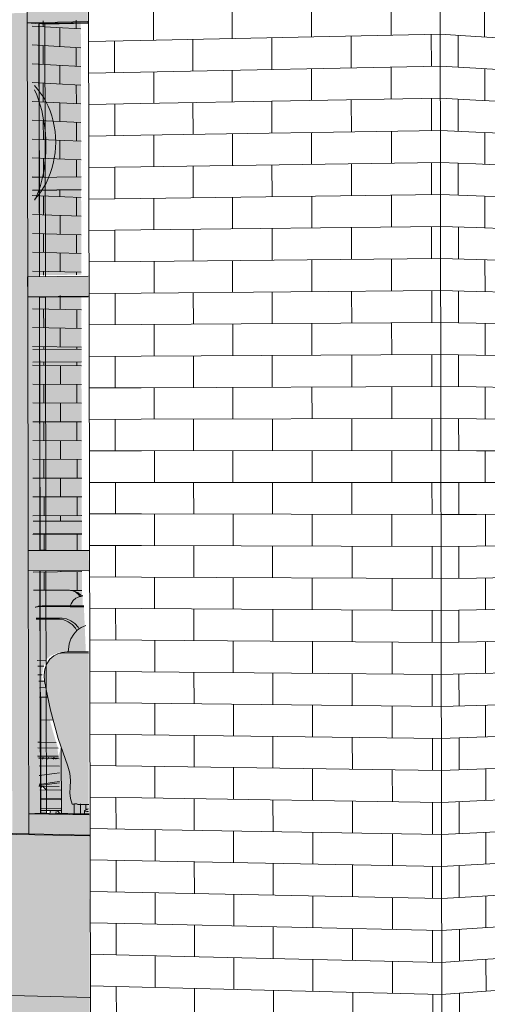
# Model space of a CAD drawing. Header units: metres. Extents: x -29 to 486, y -1 to 6.
# Tile 102 of 165: x 169.39402 to 169.39526, y 0.70213 to 0.70474. Entities that reach past the tile are written whole.
import ezdxf

# ---------------------------------------------------------------- set-up
doc = ezdxf.new("R2010")
doc.units = ezdxf.units.M
for name, color, linetype, lineweight in [('A-DETL-THIN', 151, 'Continuous', 18), ('A-FLOR', 192, 'Continuous', 18), ('A-GLAZ-CURT', 52, 'Continuous', 18), ('A-GLAZ-CWMG', 51, 'Continuous', 18), ('A-WALL', 113, 'Continuous', 18), ('A-WALL-PATT', 111, 'Continuous', 35), ('E-LITE-EQPM', 33, 'Continuous', 9), ('I-FURN', 30, 'Continuous', 18)]:
    doc.layers.add(name, color=color, linetype=linetype, lineweight=lineweight)

# ---------------------------------------------------------------- blocks, each defined once
blk = doc.blocks.new('FP_9-Vista 3D 4')
at = {"layer": 'A-WALL-PATT', "lineweight": 9}
for p, q in [((12.529232, 0.7051692), (12.5293459, 0.70516)), ((12.5292461, 0.7051182), (12.529246, 0.7051681)), ((12.5292899, 0.7051645), (12.5292899, 0.7051709)), ((12.5293338, 0.7051173), (12.5293337, 0.705161)), ((12.5291033, 0.7051294), (12.5291413, 0.7051264)), ((12.5291133, 0.7050785), (12.5291132, 0.7051286)), ((12.5292167, 0.7051205), (12.5292783, 0.7051157)), ((12.5291034, 0.7050792), (12.5291232, 0.7050777)), ((12.5292168, 0.7050706), (12.5293461, 0.7050608)), ((12.5292463, 0.7050186), (12.5292462, 0.7050684)), ((12.5292901, 0.7050651), (12.5292901, 0.7050805)), ((12.529334, 0.7050122), (12.5293339, 0.7050618)), ((12.5291035, 0.705029), (12.5291233, 0.7050276)), ((12.5291135, 0.7049782), (12.5291134, 0.7050283)), ((12.5292169, 0.7050207), (12.5293462, 0.7050113)), ((12.5292903, 0.7049656), (12.5292902, 0.7050154)), ((12.5291036, 0.7049789), (12.5291234, 0.7049775)), ((12.529217, 0.7049708), (12.5293463, 0.7049617)), ((12.5292465, 0.7049189), (12.5292464, 0.7049688)), ((12.5293341, 0.704913), (12.529334, 0.7049626)), ((12.5291037, 0.7049287), (12.5291235, 0.7049273)), ((12.5291137, 0.7048779), (12.5291136, 0.704928)), ((12.5292171, 0.7049209), (12.5293464, 0.7049121)), ((12.5292905, 0.7048662), (12.5292904, 0.7049159)), ((12.5291038, 0.7048785), (12.5291236, 0.7048772)), ((12.5292172, 0.7048711), (12.5293465, 0.7048625)), ((12.5292467, 0.7048193), (12.5292466, 0.7048691)), ((12.5293343, 0.7048138), (12.5293342, 0.7048634)), ((12.5291039, 0.7048284), (12.5291237, 0.7048271)), ((12.5291139, 0.7047879), (12.5291138, 0.7048277)), ((12.5292173, 0.7048212), (12.5293466, 0.704813)), ((12.5292907, 0.7047921), (12.5292906, 0.7048165)), ((12.5292469, 0.7047197), (12.5292469, 0.7047349)), ((12.5293345, 0.7047146), (12.5293345, 0.7047368)), ((12.5291041, 0.704728), (12.5291239, 0.7047269)), ((12.5291141, 0.7046773), (12.529114, 0.7047275)), ((12.5292175, 0.7047214), (12.5293468, 0.7047139)), ((12.5292909, 0.7046674), (12.5292908, 0.7047171)), ((12.5291042, 0.7046779), (12.529124, 0.7046768)), ((12.5292176, 0.7046715), (12.5293469, 0.7046643)), ((12.5292471, 0.7046201), (12.529247, 0.7046699)), ((12.5293347, 0.7046154), (12.5293346, 0.704665)), ((12.5291043, 0.7046277), (12.5291241, 0.7046266)), ((12.5291143, 0.704577), (12.5291142, 0.7046272)), ((12.5292177, 0.7046216), (12.529347, 0.7046147)), ((12.5292911, 0.704568), (12.529291, 0.7046177)), ((12.5291044, 0.7045776), (12.5291242, 0.7045765)), ((12.5292178, 0.7045718), (12.5293471, 0.7045652)), ((12.5292473, 0.7045205), (12.5292472, 0.7045703)), ((12.5293349, 0.7045162), (12.5293348, 0.7045658)), ((12.5291045, 0.7045274), (12.5291243, 0.7045264)), ((12.5291145, 0.7044768), (12.5291144, 0.7045269)), ((12.5292179, 0.7045219), (12.5293472, 0.7045156)), ((12.5292913, 0.7044686), (12.5292912, 0.7045183)), ((12.5291046, 0.7044772), (12.5291244, 0.7044763)), ((12.529218, 0.704472), (12.5293472, 0.7044661)), ((12.5292475, 0.7044209), (12.5292474, 0.7044707)), ((12.5293351, 0.704417), (12.529335, 0.7044666)), ((12.5291047, 0.7044271), (12.5291245, 0.7044262)), ((12.5291147, 0.7043765), (12.5291146, 0.7044267)), ((12.529218, 0.7044222), (12.5293473, 0.7044165)), ((12.5292915, 0.7043693), (12.5292914, 0.704419)), ((12.5291048, 0.7043769), (12.5291246, 0.7043761)), ((12.5292181, 0.7043723), (12.5293474, 0.704367)), ((12.5292477, 0.7043213), (12.5292476, 0.7043711)), ((12.5293353, 0.7043224), (12.5293352, 0.7043675)), ((12.5291049, 0.7043268), (12.5291247, 0.704326)), ((12.5291149, 0.7042763), (12.5291148, 0.7043264)), ((12.5292182, 0.7043224), (12.5292499, 0.7043212)), ((12.5292916, 0.7042699), (12.5292916, 0.7042873)), ((12.529105, 0.7042767), (12.5291248, 0.7042759)), ((12.5292183, 0.7042726), (12.5293476, 0.7042679)), ((12.5292478, 0.7042217), (12.5292478, 0.7042715)), ((12.5293354, 0.7042187), (12.5293354, 0.7042683)), ((12.5291051, 0.7042265), (12.5291249, 0.7042258)), ((12.5291151, 0.7041761), (12.529115, 0.7042262)), ((12.5292184, 0.7042227), (12.5293477, 0.7042183)), ((12.5292918, 0.7041705), (12.5292917, 0.7042202)), ((12.5291052, 0.7041764), (12.529125, 0.7041758)), ((12.5292185, 0.7041728), (12.5293478, 0.7041688)), ((12.529248, 0.7041221), (12.5292479, 0.7041719)), ((12.5293356, 0.7041196), (12.5293355, 0.7041692)), ((12.5291053, 0.7041262), (12.5291251, 0.7041257)), ((12.5291153, 0.7040758), (12.5291152, 0.704126)), ((12.5292186, 0.704123), (12.5293479, 0.7041193)), ((12.529292, 0.7040712), (12.5292919, 0.7041209)), ((12.5291054, 0.7040761), (12.5291252, 0.7040756)), ((12.5292187, 0.7040731), (12.529348, 0.7040697)), ((12.5292482, 0.7040624), (12.5292481, 0.7040723)), ((12.5293357, 0.7040633), (12.5293357, 0.70407)), ((12.5291155, 0.7039756), (12.5291154, 0.7040067)), ((12.5292922, 0.7039718), (12.5292921, 0.7040082)), ((12.5291056, 0.7039758), (12.5291254, 0.7039754)), ((12.5292189, 0.7039734), (12.5293482, 0.7039706)), ((12.5292484, 0.703923), (12.5292483, 0.7039728)), ((12.529336, 0.7039213), (12.5293359, 0.7039709)), ((12.5291057, 0.7039257), (12.5291255, 0.7039253)), ((12.5291157, 0.7038754), (12.5291156, 0.7039255)), ((12.529219, 0.7039236), (12.5293483, 0.7039211)), ((12.5292924, 0.7038725), (12.5292923, 0.7039222)), ((12.5291058, 0.7038756), (12.5291256, 0.7038753)), ((12.5292191, 0.7038737), (12.5293484, 0.7038716)), ((12.5292485, 0.703866), (12.5292485, 0.7038732)), ((12.5293361, 0.7038665), (12.5293361, 0.7038718)), ((12.5291059, 0.7038255), (12.5291257, 0.7038252)), ((12.5291159, 0.7037752), (12.5291158, 0.7038253)), ((12.5292192, 0.7038239), (12.5293485, 0.7038221)), ((12.5292486, 0.7038235), (12.5292486, 0.7038321)), ((12.5292926, 0.7037732), (12.5292925, 0.7038228)), ((12.5293362, 0.7038222), (12.5293362, 0.703833)), ((12.529106, 0.7037753), (12.5291258, 0.7037751)), ((12.5292193, 0.703774), (12.5293485, 0.7037725)), ((12.5292488, 0.7037239), (12.5292487, 0.7037737)), ((12.5293364, 0.7037231), (12.5293363, 0.7037727)), ((12.5291061, 0.7037252), (12.5291259, 0.703725)), ((12.5291161, 0.703675), (12.529116, 0.7037251)), ((12.5292194, 0.7037242), (12.5293486, 0.703723)), ((12.5292928, 0.7036739), (12.5292927, 0.7037235)), ((12.5291062, 0.7036751), (12.529126, 0.703675)), ((12.5292195, 0.7036743), (12.5293487, 0.7036735)), ((12.529249, 0.7036244), (12.5292489, 0.7036742)), ((12.5293366, 0.703624), (12.5293365, 0.7036736)), ((12.5291063, 0.703625), (12.5291261, 0.7036249)), ((12.5291163, 0.7035748), (12.5291162, 0.7036249)), ((12.5292196, 0.7036245), (12.5293488, 0.703624)), ((12.529293, 0.7035746), (12.5292929, 0.7036242)), ((12.5291064, 0.7035749), (12.5291262, 0.7035748)), ((12.5292197, 0.7035747), (12.5293489, 0.7035745)), ((12.5292492, 0.7035249), (12.5292491, 0.7035746)), ((12.5293368, 0.7035249), (12.5293367, 0.7035745)), ((12.5291065, 0.7035247), (12.5291263, 0.7035248)), ((12.5291165, 0.7034747), (12.5291164, 0.7035248)), ((12.5292198, 0.7035248), (12.529349, 0.7035249)), ((12.5292932, 0.7034752), (12.5292931, 0.7035249)), ((12.5291066, 0.7034746), (12.5291264, 0.7034747)), ((12.5292199, 0.703475), (12.5293491, 0.7034754)), ((12.5292494, 0.7034253), (12.5292493, 0.7034751)), ((12.5293369, 0.7034259), (12.5293369, 0.7034754)), ((12.52922, 0.7034252), (12.5293492, 0.7034259)), ((12.5292933, 0.7034109), (12.5292933, 0.7034256)), ((12.5291067, 0.7034245), (12.5291265, 0.7034246)), ((12.5291167, 0.7033745), (12.5291166, 0.7034246)), ((12.5291068, 0.7033744), (12.5291266, 0.7033746)), ((12.5292201, 0.7033754), (12.5293493, 0.7033764)), ((12.5292496, 0.7033347), (12.5292495, 0.7033756)), ((12.5292934, 0.703376), (12.5292934, 0.7033774)), ((12.5293371, 0.7033343), (12.529337, 0.7033763)), ((12.529107, 0.7032742), (12.5291268, 0.7032745)), ((12.5291169, 0.7032743), (12.5291169, 0.7032813)), ((12.5292203, 0.7032757), (12.5293495, 0.7032774)), ((12.5292498, 0.7032284), (12.5292497, 0.7032761)), ((12.5292935, 0.7032767), (12.5292935, 0.7032805)), ((12.5293373, 0.7032277), (12.5293372, 0.7032772)), ((12.5291071, 0.7032241), (12.5291269, 0.7032244)), ((12.5291171, 0.7031742), (12.529117, 0.7032243)), ((12.5293197, 0.7032274), (12.5293496, 0.7032279)), ((12.5291072, 0.703174), (12.529127, 0.7031744))]:
    blk.add_line(p, q, dxfattribs=at)
blk = doc.blocks.new('FP_42-Vista 3D 4')
at = {"layer": 'A-WALL-PATT', "lineweight": 9}
blk.add_line((12.5295077, 0.7031795), (12.5295077, 0.7031795), dxfattribs=at)
blk = doc.blocks.new('FP_43-Vista 3D 4')
at = {"layer": 'A-WALL-PATT', "lineweight": 9}
for p, q in [((12.5293673, 0.7046806), (12.529505, 0.7046834)), ((12.5294362, 0.7045985), (12.5294361, 0.704682)), ((12.5293675, 0.7045972), (12.5295051, 0.7045998)), ((12.5293676, 0.7045138), (12.5295053, 0.7045162)), ((12.5294365, 0.7044315), (12.5294364, 0.704515)), ((12.5293678, 0.7044304), (12.5295054, 0.7044326)), ((12.5293679, 0.7043471), (12.5295056, 0.7043491)), ((12.5294368, 0.7042646), (12.5294367, 0.7043481)), ((12.5293681, 0.7042637), (12.5295057, 0.7042655)), ((12.5293683, 0.7041803), (12.5295059, 0.7041819)), ((12.5294371, 0.7040977), (12.529437, 0.7041811)), ((12.5293684, 0.704097), (12.529506, 0.7040984)), ((12.5293686, 0.7040136), (12.5295062, 0.7040148)), ((12.5294375, 0.7039308), (12.5294373, 0.7040142)), ((12.5293687, 0.7039303), (12.5295064, 0.7039312)), ((12.5293689, 0.7038469), (12.5295065, 0.7038477)), ((12.5294378, 0.7037639), (12.5294376, 0.7038473)), ((12.529369, 0.7037636), (12.5295067, 0.7037642)), ((12.5293692, 0.7036803), (12.5295068, 0.7036806)), ((12.5294381, 0.703597), (12.5294379, 0.7036805)), ((12.5293694, 0.703597), (12.529507, 0.7035971)), ((12.5293695, 0.7035136), (12.5295071, 0.7035136)), ((12.5294384, 0.7034302), (12.5294382, 0.7035136)), ((12.5293697, 0.7034303), (12.5295073, 0.7034301)), ((12.5293698, 0.703347), (12.5295074, 0.7033465)), ((12.5294387, 0.7032634), (12.5294385, 0.7033468)), ((12.52937, 0.7032637), (12.5295076, 0.703263)), ((12.5293701, 0.7031804), (12.5295077, 0.7031795)), ((12.529439, 0.7030966), (12.5294388, 0.70318)), ((12.5293703, 0.7030972), (12.5295079, 0.7030961)), ((12.5293704, 0.7030139), (12.529508, 0.7030126)), ((12.5294393, 0.7029298), (12.5294391, 0.7030132)), ((12.5293706, 0.7029306), (12.5295082, 0.7029291)), ((12.5293708, 0.7028473), (12.5295083, 0.7028456)), ((12.5294396, 0.7027631), (12.5294395, 0.7028465)), ((12.5293709, 0.7027641), (12.5295085, 0.7027621)), ((12.5293711, 0.7026808), (12.5295086, 0.7026787)), ((12.5294399, 0.7025964), (12.5294398, 0.7026797)), ((12.5293712, 0.7025976), (12.5295088, 0.7025952)), ((12.5293714, 0.7025143), (12.5295089, 0.7025118)), ((12.5294402, 0.7024297), (12.5294401, 0.702513)), ((12.5293715, 0.7024311), (12.5295091, 0.7024283)), ((12.5293717, 0.7023478), (12.5295092, 0.7023449)), ((12.5294405, 0.702263), (12.5294404, 0.7023464)), ((12.5293719, 0.7022646), (12.5295094, 0.7022614)), ((12.529372, 0.7021814), (12.5295095, 0.702178)), ((12.5294408, 0.7020964), (12.5294407, 0.7021797))]:
    blk.add_line(p, q, dxfattribs=at)
blk = doc.blocks.new('FP_44-Vista 3D 4')
at = {"layer": 'A-WALL-PATT', "lineweight": 9}
for p, q in [((12.5301684, 0.7046971), (12.5301682, 0.7047817)), ((12.5295395, 0.7046841), (12.5295394, 0.7047678)), ((12.5297476, 0.7046884), (12.5297474, 0.7047724)), ((12.5299572, 0.7046927), (12.529957, 0.704777)), ((12.529505, 0.7046834), (12.5302982, 0.7046998)), ((12.5296435, 0.7046025), (12.5296433, 0.7046863)), ((12.5298523, 0.7046065), (12.5298522, 0.7046906)), ((12.5300627, 0.7046105), (12.5300626, 0.7046949)), ((12.5302747, 0.7046145), (12.5302746, 0.7046993)), ((12.5295051, 0.7045998), (12.5302983, 0.704615)), ((12.5295398, 0.7045168), (12.5295397, 0.7046005)), ((12.5297478, 0.7045205), (12.5297477, 0.7046045)), ((12.5299574, 0.7045242), (12.5299573, 0.7046085)), ((12.5301686, 0.7045279), (12.5301685, 0.7046125)), ((12.5295053, 0.7045162), (12.5302985, 0.7045302)), ((12.5298526, 0.7044382), (12.5298524, 0.7045223)), ((12.530063, 0.7044416), (12.5300628, 0.704526)), ((12.5302749, 0.704445), (12.5302748, 0.7045298)), ((12.5296438, 0.7044349), (12.5296436, 0.7045187)), ((12.5295054, 0.7044326), (12.5302986, 0.7044454)), ((12.5301689, 0.7043587), (12.5301688, 0.7044433)), ((12.5295401, 0.7043496), (12.52954, 0.7044332)), ((12.5297481, 0.7043526), (12.529748, 0.7044365)), ((12.5299577, 0.7043557), (12.5299576, 0.7044399)), ((12.5295056, 0.7043491), (12.5302987, 0.7043606)), ((12.5296441, 0.7042673), (12.5296439, 0.7043511)), ((12.5298529, 0.70427), (12.5298527, 0.7043541)), ((12.5300632, 0.7042728), (12.5300631, 0.7043572)), ((12.5302752, 0.7042755), (12.5302751, 0.7043603)), ((12.5295057, 0.7042655), (12.5302988, 0.7042759)), ((12.5295404, 0.7041823), (12.5295403, 0.7042659)), ((12.5297484, 0.7041847), (12.5297483, 0.7042687)), ((12.529958, 0.7041871), (12.5299579, 0.7042714)), ((12.5301691, 0.7041896), (12.530169, 0.7042742)), ((12.5295059, 0.7041819), (12.530299, 0.7041911)), ((12.5296444, 0.7040997), (12.5296442, 0.7041835)), ((12.5298531, 0.7041018), (12.529853, 0.7041859)), ((12.5300635, 0.704104), (12.5300634, 0.7041884)), ((12.5302755, 0.7041061), (12.5302753, 0.7041908)), ((12.529506, 0.7040984), (12.5302991, 0.7041063)), ((12.5301694, 0.7040205), (12.5301693, 0.704105)), ((12.5295407, 0.7040151), (12.5295406, 0.7040987)), ((12.5297487, 0.7040169), (12.5297486, 0.7041008)), ((12.5299583, 0.7040187), (12.5299581, 0.7041029)), ((12.5295062, 0.7040148), (12.5302992, 0.7040216)), ((12.5296447, 0.7039322), (12.5296445, 0.704016)), ((12.5298534, 0.7039337), (12.5298533, 0.7040178)), ((12.5300638, 0.7039352), (12.5300636, 0.7040196)), ((12.5302757, 0.7039367), (12.5302756, 0.7040214)), ((12.5295064, 0.7039312), (12.5302994, 0.7039368)), ((12.529541, 0.7038479), (12.5295409, 0.7039315)), ((12.529749, 0.703849), (12.5297489, 0.703933)), ((12.5299585, 0.7038502), (12.5299584, 0.7039344)), ((12.5301697, 0.7038514), (12.5301695, 0.7039359)), ((12.5295065, 0.7038477), (12.5302995, 0.7038521)), ((12.529645, 0.7037647), (12.5296448, 0.7038485)), ((12.5298537, 0.7037656), (12.5298536, 0.7038496)), ((12.530064, 0.7037664), (12.5300639, 0.7038508)), ((12.530276, 0.7037673), (12.5302758, 0.703852)), ((12.5295067, 0.7037642), (12.5302996, 0.7037674)), ((12.5297493, 0.7036812), (12.5297491, 0.7037651)), ((12.5299588, 0.7036818), (12.5299587, 0.703766)), ((12.5301699, 0.7036823), (12.5301698, 0.7037668)), ((12.5295413, 0.7036807), (12.5295412, 0.7037643)), ((12.5295068, 0.7036806), (12.5302997, 0.7036826)), ((12.5296453, 0.7035972), (12.5296451, 0.703681)), ((12.529854, 0.7035974), (12.5298539, 0.7036815)), ((12.5300643, 0.7035977), (12.5300642, 0.703682)), ((12.5302762, 0.7035979), (12.5302761, 0.7036826)), ((12.529507, 0.7035971), (12.5302999, 0.7035979)), ((12.5295416, 0.7035136), (12.5295415, 0.7035971)), ((12.5297496, 0.7035135), (12.5297494, 0.7035973)), ((12.5299591, 0.7035134), (12.529959, 0.7035976)), ((12.5301702, 0.7035132), (12.5301701, 0.7035978)), ((12.5295071, 0.7035136), (12.5303, 0.7035132)), ((12.5296455, 0.7034298), (12.5296454, 0.7035135)), ((12.5298543, 0.7034294), (12.5298541, 0.7035134)), ((12.5300646, 0.7034289), (12.5300644, 0.7035133)), ((12.5302765, 0.7034285), (12.5302763, 0.7035132)), ((12.5295073, 0.7034301), (12.5303001, 0.7034285)), ((12.5295419, 0.7033464), (12.5295418, 0.70343)), ((12.5297499, 0.7033457), (12.5297497, 0.7034296)), ((12.5299594, 0.703345), (12.5299592, 0.7034292)), ((12.5301704, 0.7033442), (12.5301703, 0.7034287)), ((12.5295074, 0.7033465), (12.5303002, 0.7033438)), ((12.5296458, 0.7032623), (12.5296457, 0.7033461)), ((12.5298546, 0.7032613), (12.5298544, 0.7033453)), ((12.5300648, 0.7032602), (12.5300647, 0.7033446)), ((12.5302767, 0.7032592), (12.5302766, 0.7033438)), ((12.5295076, 0.703263), (12.5303004, 0.7032591)), ((12.5295422, 0.7031793), (12.5295421, 0.7032629)), ((12.5297501, 0.703178), (12.52975, 0.7032618)), ((12.5299596, 0.7031766), (12.5299595, 0.7032608)), ((12.5301707, 0.7031752), (12.5301706, 0.7032597)), ((12.5295077, 0.7031795), (12.5303005, 0.7031744)), ((12.5296461, 0.7030949), (12.529646, 0.7031786)), ((12.5298548, 0.7030933), (12.5298547, 0.7031773)), ((12.5300651, 0.7030916), (12.530065, 0.7031759)), ((12.530277, 0.7030899), (12.5302768, 0.7031745)), ((12.5295079, 0.7030961), (12.5303006, 0.7030897)), ((12.5295425, 0.7030122), (12.5295424, 0.7030958)), ((12.5297504, 0.7030102), (12.5297503, 0.7030941)), ((12.5299599, 0.7030082), (12.5299598, 0.7030924)), ((12.530171, 0.7030062), (12.5301708, 0.7030907)), ((12.529508, 0.7030126), (12.5303007, 0.703005)), ((12.5296464, 0.7029276), (12.5296463, 0.7030112)), ((12.5298551, 0.7029252), (12.529855, 0.7030093)), ((12.5300654, 0.7029229), (12.5300652, 0.7030072)), ((12.5302772, 0.7029206), (12.5302771, 0.7030052)), ((12.5295082, 0.7029291), (12.5303009, 0.7029203)), ((12.5295428, 0.7028452), (12.5295427, 0.7029287)), ((12.5297507, 0.7028426), (12.5297506, 0.7029264)), ((12.5299602, 0.7028399), (12.52996, 0.7029241)), ((12.5301712, 0.7028373), (12.5301711, 0.7029218)), ((12.5295083, 0.7028456), (12.530301, 0.7028356)), ((12.5296467, 0.7027602), (12.5296466, 0.7028439)), ((12.5298554, 0.7027573), (12.5298553, 0.7028412)), ((12.5300656, 0.7027543), (12.5300655, 0.7028386)), ((12.5302775, 0.7027513), (12.5302774, 0.7028359)), ((12.5295085, 0.7027621), (12.5303011, 0.702751)), ((12.5295431, 0.7026781), (12.529543, 0.7027616)), ((12.529751, 0.7026749), (12.5297509, 0.7027587)), ((12.5299605, 0.7026716), (12.5299603, 0.7027558)), ((12.5301715, 0.7026683), (12.5301714, 0.7027528)), ((12.5295086, 0.7026787), (12.5303012, 0.7026663)), ((12.529647, 0.7025929), (12.5296469, 0.7026765)), ((12.5298557, 0.7025893), (12.5298555, 0.7026733)), ((12.5300659, 0.7025857), (12.5300658, 0.70267)), ((12.5302777, 0.7025821), (12.5302776, 0.7026667)), ((12.5295088, 0.7025952), (12.5303014, 0.7025817)), ((12.5295434, 0.7025111), (12.5295433, 0.7025946)), ((12.5297513, 0.7025073), (12.5297512, 0.7025911)), ((12.5299607, 0.7025034), (12.5299606, 0.7025875)), ((12.5301717, 0.7024994), (12.5301716, 0.7025839)), ((12.5295089, 0.7025118), (12.5303015, 0.702497)), ((12.5296473, 0.7024255), (12.5296472, 0.7025092)), ((12.529856, 0.7024213), (12.5298558, 0.7025053)), ((12.5300662, 0.7024171), (12.530066, 0.7025014)), ((12.530278, 0.7024129), (12.5302779, 0.7024975)), ((12.5295091, 0.7024283), (12.5303016, 0.7024124)), ((12.5295437, 0.7023441), (12.5295436, 0.7024276)), ((12.5297516, 0.7023396), (12.5297514, 0.7024234)), ((12.529961, 0.7023351), (12.5299609, 0.7024192)), ((12.530172, 0.7023306), (12.5301719, 0.702415)), ((12.5295092, 0.7023449), (12.5303017, 0.7023278)), ((12.5296476, 0.7022582), (12.5296475, 0.7023419)), ((12.5298562, 0.7022534), (12.5298561, 0.7023374)), ((12.5300664, 0.7022486), (12.5300663, 0.7023328)), ((12.5302782, 0.7022437), (12.5302781, 0.7023283)), ((12.5295094, 0.7022614), (12.5303019, 0.7022431)), ((12.529544, 0.7021772), (12.5295439, 0.7022606)), ((12.5297519, 0.702172), (12.5297517, 0.7022558)), ((12.5299613, 0.7021669), (12.5299611, 0.702251)), ((12.5301723, 0.7021617), (12.5301721, 0.7022461)), ((12.5295095, 0.702178), (12.530302, 0.7021585)), ((12.5296479, 0.702091), (12.5296478, 0.7021746)), ((12.5298565, 0.7020855), (12.5298564, 0.7021695)), ((12.5300667, 0.70208), (12.5300666, 0.7021643)), ((12.5302785, 0.7020745), (12.5302784, 0.7021591))]:
    blk.add_line(p, q, dxfattribs=at)
blk = doc.blocks.new('FP_45-Vista 3D 4')
at = {"layer": 'A-WALL-PATT', "lineweight": 9}
for p, q in [((12.5302982, 0.7046998), (12.5303924, 0.7046941)), ((12.5303456, 0.7046123), (12.5303454, 0.7046969)), ((12.5302983, 0.704615), (12.5303926, 0.7046097)), ((12.5302985, 0.7045302), (12.5303927, 0.7045253)), ((12.5303458, 0.7044432), (12.5303457, 0.7045277)), ((12.5302986, 0.7044454), (12.5303928, 0.704441)), ((12.5302987, 0.7043606), (12.5303929, 0.7043566)), ((12.5303461, 0.704274), (12.5303459, 0.7043586)), ((12.5302988, 0.7042759), (12.530393, 0.7042722)), ((12.530299, 0.7041911), (12.5303932, 0.7041879)), ((12.5303463, 0.7041049), (12.5303462, 0.7041895)), ((12.5302991, 0.7041063), (12.5303933, 0.7041035)), ((12.5302992, 0.7040216), (12.5303934, 0.7040192)), ((12.5303466, 0.7039359), (12.5303464, 0.7040204)), ((12.5302994, 0.7039368), (12.5303935, 0.7039349)), ((12.5302995, 0.7038521), (12.5303936, 0.7038506)), ((12.5303468, 0.7037668), (12.5303467, 0.7038513)), ((12.5302996, 0.7037674), (12.5303938, 0.7037662)), ((12.5302997, 0.7036826), (12.5303939, 0.7036819)), ((12.5303471, 0.7035978), (12.5303469, 0.7036823)), ((12.5302999, 0.7035979), (12.530394, 0.7035976)), ((12.5303, 0.7035132), (12.5303941, 0.7035133)), ((12.5303473, 0.7034287), (12.5303472, 0.7035132)), ((12.5303001, 0.7034285), (12.5303943, 0.703429)), ((12.5303002, 0.7033438), (12.5303944, 0.7033447)), ((12.5303475, 0.7032598), (12.5303474, 0.7033442)), ((12.5303004, 0.7032591), (12.5303945, 0.7032605)), ((12.5303005, 0.7031744), (12.5303946, 0.7031762)), ((12.5303478, 0.7030908), (12.5303477, 0.7031753)), ((12.5303006, 0.7030897), (12.5303947, 0.7030919)), ((12.5303007, 0.703005), (12.5303949, 0.7030076)), ((12.530348, 0.7029219), (12.5303479, 0.7030063)), ((12.5303009, 0.7029203), (12.530395, 0.7029234)), ((12.530301, 0.7028356), (12.5303951, 0.7028391)), ((12.5303483, 0.7027529), (12.5303482, 0.7028374)), ((12.5303011, 0.702751), (12.5303952, 0.7027549)), ((12.5303012, 0.7026663), (12.5303954, 0.7026706)), ((12.5303485, 0.702584), (12.5303484, 0.7026685)), ((12.5303014, 0.7025817), (12.5303955, 0.7025864)), ((12.5303015, 0.702497), (12.5303956, 0.7025022)), ((12.5303488, 0.7024152), (12.5303487, 0.7024996)), ((12.5303016, 0.7024124), (12.5303957, 0.7024179)), ((12.5303017, 0.7023278), (12.5303958, 0.7023337)), ((12.530349, 0.7022463), (12.5303489, 0.7023307)), ((12.5303019, 0.7022431), (12.530396, 0.7022495)), ((12.530302, 0.7021585), (12.5303961, 0.7021653)), ((12.5303493, 0.7020775), (12.5303492, 0.7021619))]:
    blk.add_line(p, q, dxfattribs=at)
blk = doc.blocks.new('FP_46-Vista 3D 4')
at = {"layer": 'A-WALL-PATT', "lineweight": 9}
for p, q in [((12.5304158, 0.7046926), (12.5304157, 0.7047769)), ((12.5303924, 0.7046941), (12.5308499, 0.7046663)), ((12.5303926, 0.7046097), (12.53085, 0.704584)), ((12.5304161, 0.7045241), (12.530416, 0.7046084)), ((12.5303927, 0.7045253), (12.5308501, 0.7045017)), ((12.5303928, 0.704441), (12.5308502, 0.7044193)), ((12.5304163, 0.7043556), (12.5304162, 0.7044398)), ((12.5303929, 0.7043566), (12.5308503, 0.704337)), ((12.530393, 0.7042722), (12.5308504, 0.7042547)), ((12.5304166, 0.7041871), (12.5304164, 0.7042713)), ((12.5303932, 0.7041879), (12.5308505, 0.7041723)), ((12.5303933, 0.7041035), (12.5308506, 0.70409)), ((12.5304168, 0.7040186), (12.5304167, 0.7041029)), ((12.5303934, 0.7040192), (12.5308507, 0.7040077)), ((12.5303935, 0.7039349), (12.5308508, 0.7039254)), ((12.530417, 0.7038502), (12.5304169, 0.7039344)), ((12.5303936, 0.7038506), (12.5308509, 0.7038431)), ((12.5303938, 0.7037662), (12.530851, 0.7037608)), ((12.5304173, 0.7036818), (12.5304172, 0.703766)), ((12.5303939, 0.7036819), (12.5308511, 0.7036785)), ((12.530394, 0.7035976), (12.5308512, 0.7035963)), ((12.5304175, 0.7035134), (12.5304174, 0.7035975)), ((12.5303941, 0.7035133), (12.5308513, 0.703514)), ((12.5303943, 0.703429), (12.5308514, 0.7034317)), ((12.5304178, 0.703345), (12.5304177, 0.7034292)), ((12.5303944, 0.7033447), (12.5308515, 0.7033495)), ((12.5303945, 0.7032605), (12.5308516, 0.7032672)), ((12.530418, 0.7031766), (12.5304179, 0.7032608)), ((12.5303946, 0.7031762), (12.5308517, 0.703185)), ((12.5303947, 0.7030919), (12.5308519, 0.7031027)), ((12.5304183, 0.7030083), (12.5304181, 0.7030925)), ((12.5303949, 0.7030076), (12.530852, 0.7030205)), ((12.530395, 0.7029234), (12.5308521, 0.7029382)), ((12.5304185, 0.70284), (12.5304184, 0.7029241)), ((12.5303951, 0.7028391), (12.5308515, 0.702856)), ((12.5303952, 0.7027549), (12.5308523, 0.7027738)), ((12.5304187, 0.7026717), (12.5304186, 0.7027558)), ((12.5303954, 0.7026706), (12.5308524, 0.7026916)), ((12.5303955, 0.7025864), (12.5308525, 0.7026094)), ((12.530419, 0.7025035), (12.5304189, 0.7025876)), ((12.5303956, 0.7025022), (12.5308228, 0.7025255)), ((12.5303957, 0.7024179), (12.5308229, 0.7024432)), ((12.5304192, 0.7023352), (12.5304191, 0.7024193)), ((12.5303958, 0.7023337), (12.530823, 0.7023609)), ((12.530396, 0.7022495), (12.5308231, 0.7022785)), ((12.5304195, 0.702167), (12.5304193, 0.7022511)), ((12.5303961, 0.7021653), (12.5308232, 0.7021962))]:
    blk.add_line(p, q, dxfattribs=at)

msp = doc.modelspace()

# ---------------------------------------------------------------- hatches: boundary and pattern name
at = {"layer": 'A-FLOR'}
h = msp.add_hatch(color=256, dxfattribs=at)
h.paths.add_polyline_path([(169.4011018, 0.7018673), (169.4011019, 0.7019174), (169.4000623, 0.7019446), (169.4000623, 0.7020029), (169.3956554, 0.7021138), (169.3951231, 0.7020736), (169.3942029, 0.7020977), (169.3942028, 0.7021504), (169.3905823, 0.7022414), (169.3899778, 0.7022081), (169.389931, 0.7022093), (169.3899312, 0.7021681), (169.4008617, 0.7018737)], flags=0)
h.paths.add_polyline_path([(169.3863446, 0.7022647), (169.3863442, 0.7023482), (169.3856888, 0.7023201), (169.3850431, 0.702337), (169.3850428, 0.702381), (169.3827478, 0.7024387), (169.3827484, 0.7023616), (169.3863442, 0.7022647)], flags=0)
at = {"layer": 'A-GLAZ-CURT', "lineweight": 9, "transparency": 33554471}
h = msp.add_hatch(color=256, dxfattribs=at)
h.paths.add_polyline_path([(169.3940517, 0.7040621), (169.3941809, 0.7040634), (169.3941805, 0.7042881), (169.3940512, 0.7042856), (169.3940516, 0.7040671)], flags=0)
h.paths.add_polyline_path([(169.3940512, 0.7043207), (169.3941804, 0.7043226), (169.3941796, 0.7047371), (169.3940504, 0.7047339), (169.3940511, 0.7043257)], flags=0)
for points in [[(169.39407, 0.7040585), (169.3940703, 0.7040585), (169.3940519, 0.7042862), (169.3941809, 0.704289), (169.3941809, 0.7043225), (169.3940513, 0.7043207), (169.3940699, 0.7047279), (169.3940687, 0.7047278), (169.39407, 0.7040635)], [(169.3942007, 0.7033336), (169.3942007, 0.7033336), (169.3940717, 0.7033341), (169.3940533, 0.7033776), (169.3941827, 0.7033773), (169.3941826, 0.7034109), (169.3940531, 0.7034112), (169.3940533, 0.703832), (169.3941818, 0.703833), (169.3941817, 0.7038666), (169.3940522, 0.7038658), (169.3940713, 0.7040042), (169.3940701, 0.7040041), (169.3940718, 0.703334), (169.3941904, 0.7033336)], [(169.3941796, 0.7032132), (169.3941825, 0.7032144), (169.3941824, 0.7032802), (169.3940532, 0.7032808), (169.3940533, 0.7032286), (169.3941484, 0.7032281), (169.3941634, 0.7032248), (169.3941744, 0.7032185), (169.3941796, 0.7032133)], [(169.394202, 0.7026356), (169.394202, 0.7026356), (169.3940731, 0.702638), (169.3940739, 0.7026377), (169.394197, 0.7026357)]]:
    msp.add_hatch(color=256, dxfattribs=at).paths.add_polyline_path(points, flags=0)
h = msp.add_hatch(color=256, dxfattribs=at)
h.paths.add_polyline_path([(169.3941823, 0.7033343), (169.3941822, 0.7033773), (169.394053, 0.7033766), (169.3940531, 0.7033348), (169.3941719, 0.7033343)], flags=0)
h.paths.add_polyline_path([(169.3941821, 0.703411), (169.3941813, 0.7038327), (169.3940521, 0.7038317), (169.3940531, 0.7034113), (169.3941719, 0.703411)], flags=0)
h.paths.add_polyline_path([(169.394052, 0.7038658), (169.3941813, 0.7038666), (169.394181, 0.7040087), (169.3940518, 0.7040073), (169.394052, 0.7038679)], flags=0)
h = msp.add_hatch(color=256, dxfattribs=at)
h.paths.add_polyline_path([(169.3942006, 0.7026355), (169.3942, 0.7030649), (169.3941359, 0.7030644), (169.3941259, 0.7030622), (169.3941083, 0.7030547), (169.3940965, 0.7030438), (169.3940889, 0.7030314), (169.3940844, 0.7030189), (169.3940825, 0.7030023), (169.3940843, 0.7029838), (169.394103, 0.702898), (169.3941237, 0.7028247), (169.3941503, 0.7027436), (169.3941525, 0.7027248), (169.3941515, 0.7026849), (169.394154, 0.7026714), (169.3941567, 0.7026617), (169.3941624, 0.7026629), (169.3941631, 0.7026629), (169.3941935, 0.7026612), (169.3941927, 0.702648), (169.3941946, 0.702647), (169.3941894, 0.7026445), (169.39419, 0.7026357), (169.3942003, 0.7026355)], flags=0)
h.paths.add_polyline_path([(169.3941269, 0.7026491), (169.3941252, 0.702699), (169.3940727, 0.7026988), (169.3940739, 0.7026499), (169.3941263, 0.7026491)], flags=0)
h.paths.add_polyline_path([(169.3940542, 0.7031829), (169.3940626, 0.7031859), (169.3940727, 0.7031873), (169.394185, 0.7031868), (169.3941839, 0.7032135), (169.3941799, 0.7032144), (169.3941774, 0.7032167), (169.39417, 0.7032222), (169.3941585, 0.7032267), (169.3941446, 0.7032281), (169.3940541, 0.7032284), (169.3940542, 0.7031834)], flags=0)
h = msp.add_hatch(color=256, dxfattribs=at)
h.paths.add_polyline_path([(169.3940697, 0.7027144), (169.3940962, 0.702718), (169.3941234, 0.7027226), (169.3941215, 0.7027818), (169.394068, 0.7027815), (169.3940707, 0.7027378), (169.3940696, 0.7027366), (169.3940697, 0.7027145)], flags=0)
h.paths.add_polyline_path([(169.3941194, 0.7027891), (169.3941182, 0.7028137), (169.3941059, 0.7028538), (169.3940975, 0.7028846), (169.3940654, 0.7028834), (169.3940667, 0.7027898), (169.3941191, 0.7027891)], flags=0)
h.paths.add_polyline_path([(169.3940862, 0.7030416), (169.3940905, 0.7030469), (169.3940994, 0.7030546), (169.3941209, 0.7030634), (169.394139, 0.7030651), (169.3941929, 0.7030652), (169.3941877, 0.7031866), (169.3940702, 0.7031864), (169.3940625, 0.7031844), (169.3940584, 0.7031828), (169.3940629, 0.7030418), (169.3940843, 0.7030416)], flags=0)
h = msp.add_hatch(color=256, dxfattribs=at)
h.paths.add_polyline_path([(169.3940704, 0.7029448), (169.3940914, 0.7029457), (169.3940802, 0.7029872), (169.3940689, 0.7029873), (169.3940704, 0.7029449)], flags=0)
h.paths.add_polyline_path([(169.394077, 0.7030041), (169.3940795, 0.7030206), (169.3940836, 0.7030334), (169.3940884, 0.7030416), (169.3940643, 0.7030418), (169.3940664, 0.7030042), (169.3940769, 0.7030041)], flags=0)
h = msp.add_hatch(color=256, dxfattribs=at)
h.paths.add_polyline_path([(169.3941888, 0.7026356), (169.3941898, 0.7026452), (169.3941931, 0.702648), (169.3941918, 0.702648), (169.3941924, 0.7026611), (169.3941721, 0.7026615), (169.3941721, 0.7026628), (169.3941562, 0.7026617), (169.3941519, 0.7026766), (169.3941501, 0.7026916), (169.3941519, 0.7027247), (169.3941497, 0.7027435), (169.3941433, 0.7027654), (169.3941277, 0.7028099), (169.3941191, 0.7027891), (169.3940655, 0.7027899), (169.3940737, 0.7028841), (169.3941056, 0.7028851), (169.3940986, 0.7029108), (169.3940914, 0.7029454), (169.3940704, 0.702944), (169.3940719, 0.7026375), (169.3940742, 0.7026375), (169.3940739, 0.7026456), (169.3940996, 0.7026436), (169.3940986, 0.7026365), (169.3941888, 0.7026356)], flags=0)
h.paths.add_polyline_path([(169.3941929, 0.702643), (169.3941924, 0.7026434), (169.3941924, 0.702643)], flags=0)
h.paths.add_polyline_path([(169.3941269, 0.7026491), (169.3940731, 0.7026499), (169.3940654, 0.702699), (169.3940722, 0.7026998), (169.3940793, 0.7027084), (169.3940906, 0.702699), (169.3941216, 0.7026985), (169.394128, 0.7026618)], flags=0)
h.paths.add_polyline_path([(169.3940697, 0.7027144), (169.3940702, 0.7027378), (169.3940692, 0.7027377), (169.3940664, 0.7027823), (169.3940788, 0.702783), (169.394084, 0.7027869), (169.3940945, 0.7027856), (169.3940939, 0.7027819), (169.3941158, 0.7027813), (169.394123, 0.7027217), (169.3940697, 0.7027144)], flags=0)
h.paths.add_polyline_path([(169.3940781, 0.7029871), (169.3940769, 0.7030041), (169.3940656, 0.7030042), (169.3940664, 0.7029872), (169.3940769, 0.7029871)], flags=0)
h = msp.add_hatch(color=256, dxfattribs=at)
h.paths.add_polyline_path([(169.3940873, 0.7026353), (169.3940876, 0.7026436), (169.3940588, 0.7026431), (169.3940599, 0.7026358), (169.3940739, 0.7026356)], flags=0)
h.paths.add_polyline_path([(169.3941795, 0.7026411), (169.3941785, 0.7026415), (169.3941791, 0.7026411)], flags=0)
h.paths.add_polyline_path([(169.3940789, 0.7026981), (169.3940683, 0.7027074), (169.3940652, 0.7026983), (169.3940783, 0.7026981)], flags=0)
h.paths.add_polyline_path([(169.3940862, 0.7027813), (169.3940884, 0.7027861), (169.3940748, 0.7027856), (169.394075, 0.7027815), (169.3940771, 0.7027815)], flags=0)
at = {"layer": 'A-GLAZ-CWMG'}
for points in [[(169.3940376, 0.7047297), (169.3941982, 0.7047332), (169.3941981, 0.7047866), (169.3940375, 0.704783), (169.3940376, 0.7047447)], [(169.3940389, 0.7040581), (169.39407, 0.7040585), (169.3940688, 0.7046642), (169.3940679, 0.7047279), (169.3940376, 0.7047297), (169.3940389, 0.7040685)], [(169.394039, 0.7040049), (169.3941996, 0.7040062), (169.3941995, 0.7040597), (169.3940389, 0.7040581), (169.394039, 0.7040108)], [(169.3940403, 0.7033337), (169.3940714, 0.7033341), (169.3940693, 0.7040042), (169.394039, 0.7040041), (169.3940403, 0.703334)], [(169.3942009, 0.7032797), (169.3942008, 0.7033331), (169.3940403, 0.7033337), (169.3940404, 0.7032805), (169.3941905, 0.7032798)], [(169.3942008, 0.7033331), (169.3942007, 0.7033336), (169.3941905, 0.7033332)], [(169.3940418, 0.7025831), (169.3940403, 0.7033071), (169.3939967, 0.7033071), (169.3939981, 0.7025839), (169.3940417, 0.7025831)], [(169.3940417, 0.7026364), (169.3940727, 0.7026378), (169.3940716, 0.7032394), (169.3940706, 0.7032803), (169.3940404, 0.7032805), (169.3940417, 0.7026378)], [(169.3942022, 0.7025803), (169.3942021, 0.7026337), (169.3940417, 0.7026364), (169.3940418, 0.7025831), (169.3941905, 0.7025805)], [(169.3942021, 0.7026337), (169.394202, 0.7026356), (169.3940588, 0.7026371), (169.3940589, 0.7026361), (169.394197, 0.7026338)]]:
    msp.add_hatch(color=256, dxfattribs=at).paths.add_polyline_path(points, flags=0)
at = {"layer": 'A-GLAZ-CWMG', "lineweight": 9}
for points in [[(169.3939952, 0.7040311), (169.394039, 0.7040315), (169.3940375, 0.7047564), (169.3939938, 0.7047554), (169.3939952, 0.7040505)], [(169.3940404, 0.7033071), (169.3940389, 0.7040315), (169.3939952, 0.7040311), (169.3939967, 0.7033073), (169.3940403, 0.7033071)]]:
    msp.add_hatch(color=256, dxfattribs=at).paths.add_polyline_path(points, flags=0)
at = {"layer": 'A-WALL'}
for points in [[(169.3942031, 0.7021505), (169.3942023, 0.7025783), (169.3905829, 0.7026414), (169.3905842, 0.7022416), (169.3941906, 0.7021508)], [(169.3942023, 0.7025783), (169.3942022, 0.7025803), (169.3906151, 0.7026426), (169.3905843, 0.7026414), (169.3941906, 0.7025785)]]:
    msp.add_hatch(color=256, dxfattribs=at).paths.add_polyline_path(points, flags=0)

# ---------------------------------------------------------------- linework, layer by layer
at = {"layer": 'A-DETL-THIN', "lineweight": 9}
msp.add_line((169.3905842, 0.7022416), (169.3942031, 0.7021505), dxfattribs=at)
at = {"layer": 'A-GLAZ-CURT', "lineweight": 9}
for p, q in [((169.3941981, 0.7047307), (169.3940687, 0.7047279)), ((169.3940844, 0.7047269), (169.3941981, 0.7047294)), ((169.3940687, 0.7047279), (169.39407, 0.7040585)), ((169.3940844, 0.7047269), (169.3940687, 0.7047279)), ((169.3940857, 0.7040586), (169.3940844, 0.7047269)), ((169.3941995, 0.7040052), (169.3940701, 0.7040042)), ((169.3940701, 0.7040042), (169.3940714, 0.703334)), ((169.3940858, 0.7040038), (169.3940701, 0.7040042)), ((169.3940858, 0.7040038), (169.3941994, 0.7040047)), ((169.3940871, 0.7033342), (169.3940858, 0.7040038)), ((169.3940714, 0.703334), (169.3940871, 0.7033342)), ((169.3940714, 0.703334), (169.3942007, 0.7033336)), ((169.3942007, 0.7033338), (169.3940871, 0.7033342)), ((169.3940715, 0.7032803), (169.3940727, 0.7026377)), ((169.3940884, 0.7026384), (169.3940872, 0.7032803)), ((169.3940727, 0.7026377), (169.3940884, 0.7026384)), ((169.3940727, 0.7026377), (169.394202, 0.7026356)), ((169.394202, 0.7026366), (169.3940884, 0.7026384))]:
    msp.add_line(p, q, dxfattribs=at)
at = {"layer": 'A-GLAZ-CWMG', "lineweight": 9}
for p, q in [((169.3940376, 0.7047297), (169.3940375, 0.704783)), ((169.394039, 0.7040315), (169.3940376, 0.7047564)), ((169.3940376, 0.7047297), (169.3941982, 0.7047332)), ((169.394069, 0.7047278), (169.3940376, 0.7047297)), ((169.394069, 0.7047278), (169.3941981, 0.7047306)), ((169.394069, 0.7047276), (169.3940703, 0.7040585)), ((169.3941809, 0.7043225), (169.3940513, 0.7043207)), ((169.3940514, 0.7042872), (169.3941809, 0.704289)), ((169.3940514, 0.7042862), (169.3941809, 0.704288)), ((169.3941995, 0.7040597), (169.3940389, 0.7040581)), ((169.394039, 0.7040049), (169.3940389, 0.7040581)), ((169.3940404, 0.7033071), (169.394039, 0.7040315)), ((169.394039, 0.7040049), (169.3941996, 0.7040062)), ((169.3940704, 0.7040041), (169.394039, 0.7040049)), ((169.3940704, 0.7040041), (169.3941995, 0.7040052)), ((169.3940704, 0.7040038), (169.3940717, 0.703334)), ((169.3941817, 0.7038666), (169.3940522, 0.7038658)), ((169.3940523, 0.7038323), (169.3941818, 0.703833)), ((169.3940523, 0.703832), (169.3941818, 0.7038326)), ((169.3941826, 0.7034108), (169.3940531, 0.7034111)), ((169.3940532, 0.7033776), (169.3941827, 0.7033773)), ((169.3940403, 0.7033337), (169.3940717, 0.7033341)), ((169.3940404, 0.7032805), (169.3940403, 0.7033337)), ((169.3942008, 0.7033331), (169.3940403, 0.7033337)), ((169.3940717, 0.7033341), (169.3942007, 0.7033336)), ((169.3940418, 0.7025831), (169.3940404, 0.7033071)), ((169.3940404, 0.7032805), (169.3942009, 0.7032797)), ((169.3940718, 0.7032803), (169.3940731, 0.702638)), ((169.3940417, 0.7026364), (169.3940731, 0.7026378)), ((169.3940418, 0.7025831), (169.3940417, 0.7026364)), ((169.3942021, 0.7026337), (169.3940417, 0.7026364)), ((169.394202, 0.7026356), (169.3940731, 0.7026378)), ((169.3940418, 0.7025831), (169.3939981, 0.7025839)), ((169.3940418, 0.7025831), (169.3942022, 0.7025803))]:
    msp.add_line(p, q, dxfattribs=at)
at = {"layer": 'A-WALL', "lineweight": 9}
for p, q in [((169.395135, 0.7020739), (169.3951249, 0.7088621)), ((169.3942051, 0.7020982), (169.3941926, 0.7087738)), ((169.3942023, 0.7025783), (169.3905829, 0.7026414)), ((169.3905842, 0.7022416), (169.3942031, 0.7021505))]:
    msp.add_line(p, q, dxfattribs=at)
at = {"layer": 'E-LITE-EQPM'}
for points in [[(169.3941131, 0.704414, 0), (169.3941127, 0.7044283, 0), (169.3941114, 0.7044424, 0), (169.3941093, 0.7044564, 0), (169.3941064, 0.7044701, 0), (169.3941027, 0.7044836, 0), (169.3940983, 0.7044967, 0), (169.3940931, 0.7045094, 0), (169.3940871, 0.7045215, 0), (169.3940805, 0.7045331, 0), (169.3940732, 0.7045442, 0), (169.3940653, 0.7045545, 0), (169.3940568, 0.7045641, 0)], [(169.3940869, 0.7044053, 0), (169.3940866, 0.704421, 0), (169.3940857, 0.7044367, 0), (169.3940841, 0.7044522, 0), (169.394082, 0.7044676, 0), (169.3940793, 0.7044828, 0), (169.394076, 0.7044976, 0), (169.3940721, 0.7045121, 0), (169.3940677, 0.7045262, 0), (169.3940628, 0.7045398, 0), (169.3940574, 0.7045528, 0)], [(169.3940574, 0.7042622, 0), (169.3940658, 0.7042721, 0), (169.3940737, 0.7042827, 0), (169.394081, 0.7042939, 0), (169.3940875, 0.7043058, 0), (169.3940934, 0.7043181, 0), (169.3940986, 0.7043309, 0), (169.394103, 0.7043442, 0), (169.3941066, 0.7043577, 0), (169.3941095, 0.7043716, 0), (169.3941115, 0.7043856, 0), (169.3941127, 0.7043998, 0), (169.3941131, 0.704414, 0)], [(169.3940579, 0.7042603, 0), (169.3940633, 0.7042729, 0), (169.3940682, 0.704286, 0), (169.3940725, 0.7042997, 0), (169.3940763, 0.7043139, 0), (169.3940796, 0.7043285, 0), (169.3940822, 0.7043434, 0), (169.3940843, 0.7043586, 0), (169.3940858, 0.704374, 0), (169.3940867, 0.7043896, 0), (169.3940869, 0.7044053, 0)]]:
    msp.add_polyline3d(points, dxfattribs=at)
at = {"layer": 'I-FURN', "lineweight": 9}
for p, q in [((169.3940775, 0.7032284), (169.3940541, 0.7032286)), ((169.3941495, 0.703228), (169.3940775, 0.7032284)), ((169.3941589, 0.7032266), (169.3941648, 0.7032247)), ((169.3941735, 0.7032104), (169.3941796, 0.7032126)), ((169.3940585, 0.7031831), (169.3940651, 0.7031854)), ((169.3941517, 0.7031844), (169.3940702, 0.703185)), ((169.3940769, 0.7031873), (169.3941583, 0.7031868)), ((169.3941878, 0.7031842), (169.3941517, 0.7031844)), ((169.3941583, 0.7031868), (169.3941877, 0.7031866)), ((169.3940618, 0.7031545), (169.3941305, 0.703154)), ((169.3941232, 0.7031514), (169.3940618, 0.7031519)), ((169.3941181, 0.7030595), (169.3941271, 0.7030627)), ((169.3942001, 0.7030616), (169.3941345, 0.7030622)), ((169.3941434, 0.7030654), (169.3942, 0.7030649)), ((169.3941466, 0.7030717), (169.3941463, 0.7030651)), ((169.3940884, 0.7030416), (169.3940643, 0.7030418)), ((169.3940655, 0.7030272), (169.3940818, 0.703027)), ((169.394077, 0.7030041), (169.3940656, 0.7030042)), ((169.3940815, 0.7029872), (169.3940689, 0.7029873)), ((169.3940704, 0.7029703), (169.3940862, 0.7029707)), ((169.3940914, 0.7029454), (169.3940704, 0.7029448)), ((169.3940704, 0.7029448), (169.3940736, 0.7029449)), ((169.3940736, 0.7029449), (169.3940742, 0.7026375)), ((169.3941056, 0.7028851), (169.3940737, 0.7028841)), ((169.3940655, 0.7028262), (169.3940724, 0.7028261)), ((169.3940655, 0.702811), (169.3941194, 0.7028103)), ((169.3940724, 0.7028261), (169.3941143, 0.7028255)), ((169.3941281, 0.7026366), (169.3941277, 0.7028099)), ((169.3940655, 0.70279), (169.3941194, 0.7027892)), ((169.3941194, 0.7027864), (169.3940655, 0.7027872)), ((169.3940683, 0.7027826), (169.3941222, 0.7027819)), ((169.3940712, 0.7027871), (169.3940743, 0.7027819)), ((169.3940797, 0.7027867), (169.3940785, 0.7027811)), ((169.3940945, 0.7027866), (169.3940917, 0.7027811)), ((169.3941181, 0.7027832), (169.3941026, 0.7027834)), ((169.3941088, 0.7027859), (169.3941064, 0.702781)), ((169.3941135, 0.7027808), (169.3941126, 0.7027833)), ((169.3940692, 0.702763), (169.3941231, 0.7027622)), ((169.3941219, 0.7027087), (169.3940681, 0.7027095)), ((169.3940697, 0.7027145), (169.3940709, 0.7027146)), ((169.3940709, 0.7027145), (169.3940697, 0.7027144)), ((169.3940709, 0.7027146), (169.394076, 0.7027153)), ((169.3940731, 0.7026999), (169.3941269, 0.7026991)), ((169.394076, 0.7027153), (169.3941102, 0.70272)), ((169.394089, 0.7026989), (169.3940782, 0.7027095)), ((169.3941102, 0.70272), (169.3941236, 0.7027218)), ((169.394073, 0.7026766), (169.3941268, 0.7026757)), ((169.3940731, 0.7026752), (169.3941269, 0.7026743)), ((169.3940731, 0.7026504), (169.3941269, 0.7026495)), ((169.3940731, 0.7026456), (169.3941269, 0.7026448)), ((169.3940979, 0.7026365), (169.3940998, 0.7026448)), ((169.3941253, 0.7026364), (169.3941166, 0.7026449)), ((169.3941567, 0.7026617), (169.3941625, 0.7026617)), ((169.3941624, 0.7026361), (169.3941623, 0.702663)), ((169.3941706, 0.7026615), (169.3942007, 0.702661)), ((169.3941791, 0.7026631), (169.3941791, 0.7026358)), ((169.3941894, 0.7026357), (169.3941894, 0.7026444)), ((169.3942003, 0.7026494), (169.3941904, 0.7026453)), ((169.3941918, 0.7026485), (169.394197, 0.7026484)), ((169.3941929, 0.7026611), (169.3941929, 0.7026469)), ((169.3941147, 0.7026428), (169.3941132, 0.7026363))]:
    msp.add_line(p, q, dxfattribs=at)
for points in [[(169.394177, 0.7032123, 0), (169.3941737, 0.7032167, 0), (169.3941667, 0.7032229, 0), (169.3941585, 0.7032267, 0), (169.3941495, 0.703228, 0)], [(169.3941644, 0.7032248, 0), (169.3941726, 0.703221, 0), (169.3941796, 0.7032149, 0), (169.3941808, 0.7032134, 0)], [(169.3941845, 0.7032123, 0), (169.3941751, 0.703211, 0), (169.3941665, 0.7032071, 0), (169.3941593, 0.7032008, 0), (169.3941537, 0.7031925, 0), (169.3941514, 0.703187, 0)], [(169.3941813, 0.7032131, 0), (169.3941813, 0.7032131, 0), (169.3941848, 0.7032139, 0)], [(169.3940702, 0.703185, 0), (169.3940601, 0.7031836, 0), (169.3940584, 0.7031831, 0)], [(169.3940668, 0.7031859, 0), (169.3940668, 0.7031859, 0), (169.3940769, 0.7031873, 0)], [(169.3941686, 0.7031224, 0), (169.3941652, 0.7031275, 0), (169.3941563, 0.7031375, 0), (169.3941459, 0.703145, 0), (169.3941347, 0.7031498, 0), (169.3941232, 0.7031514, 0)], [(169.3941305, 0.703154, 0), (169.394142, 0.7031523, 0), (169.3941532, 0.7031476, 0), (169.3941636, 0.70314, 0), (169.3941725, 0.7031301, 0), (169.3941748, 0.7031268, 0)], [(169.3941926, 0.7031348, 0), (169.3941809, 0.70313, 0), (169.3941701, 0.7031222, 0), (169.3941608, 0.7031118, 0), (169.3941536, 0.7030995, 0), (169.3941488, 0.7030859, 0), (169.3941466, 0.7030717, 0)], [(169.3941345, 0.7030622, 0), (169.3941208, 0.7030604, 0), (169.3941083, 0.7030547, 0), (169.3940978, 0.7030457, 0), (169.3940897, 0.7030336, 0), (169.3940845, 0.7030192, 0), (169.3940824, 0.7030033, 0), (169.3940837, 0.7029867, 0)], [(169.394127, 0.7030627, 0), (169.3941298, 0.7030635, 0), (169.3941434, 0.7030654, 0)], [(169.3940837, 0.7029867, 0), (169.3940994, 0.7029109, 0), (169.3941199, 0.7028358, 0), (169.394145, 0.7027621, 0)], [(169.394145, 0.7027621, 0), (169.3941503, 0.7027436, 0), (169.3941525, 0.7027248, 0), (169.3941515, 0.7027064, 0)], [(169.3940697, 0.7027377, 0), (169.3940709, 0.7027378, 0), (169.394076, 0.7027385, 0)], [(169.394076, 0.7027385, 0), (169.3941101, 0.7027432, 0), (169.3941235, 0.702745, 0)], [(169.394076, 0.7027122, 0), (169.3940709, 0.7027116, 0), (169.3940697, 0.7027114, 0)], [(169.3940753, 0.7027087, 0), (169.3940735, 0.7027038, 0), (169.3940721, 0.7026988, 0)], [(169.3941236, 0.7027188, 0), (169.3941102, 0.702717, 0), (169.394076, 0.7027122, 0)], [(169.3940898, 0.7026995, 0), (169.3940898, 0.7026995, 0), (169.394089, 0.7027005, 0)], [(169.3941515, 0.7027064, 0), (169.3941507, 0.7026917, 0), (169.3941525, 0.7026766, 0), (169.3941567, 0.7026617, 0)], [(169.394163, 0.7026629, 0), (169.3941642, 0.7026629, 0), (169.3941658, 0.7026629, 0)], [(169.3941658, 0.7026629, 0), (169.3941677, 0.7026628, 0), (169.3941699, 0.7026628, 0)], [(169.3941904, 0.7026453, 0), (169.3941894, 0.7026445, 0), (169.3941899, 0.7026438, 0), (169.394192, 0.7026432, 0), (169.3941956, 0.7026428, 0), (169.3942003, 0.7026426, 0)]]:
    msp.add_polyline3d(points, dxfattribs=at)

# ---------------------------------------------------------------- block references
at = {"layer": 'A-WALL', "lineweight": 9}
for name in ['FP_44-Vista 3D 4', 'FP_45-Vista 3D 4', 'FP_46-Vista 3D 4', 'FP_43-Vista 3D 4', 'FP_9-Vista 3D 4', 'FP_42-Vista 3D 4']:
    msp.add_blockref(name, (156.8648329, 0), dxfattribs=at)

doc.saveas('drawing.dxf')
